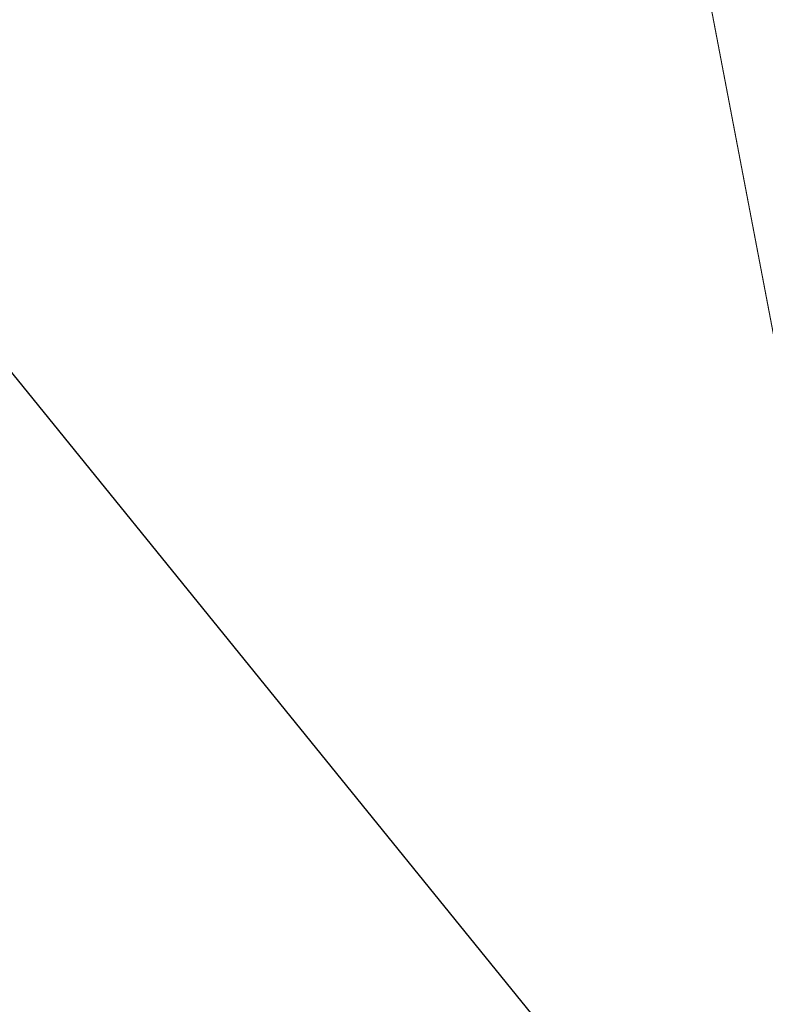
# Model space of a CAD drawing. Extents: x 3503739 to 3504470, y 5375172 to 5375561.
# Tile 72 of 121: x 3504137.382 to 3504137.587, y 5375384.769 to 5375385.039. Entities that reach past the tile are written whole.
import ezdxf

# ---------------------------------------------------------------- set-up
doc = ezdxf.new("R2010")
doc.units = 0
doc.header["$MEASUREMENT"] = 0
doc.layers.add('_4WP_KANCADT__', color=7, linetype='Continuous')
doc.layers.add('BHM_WA', color=7, linetype='Continuous')

msp = doc.modelspace()

# ---------------------------------------------------------------- linework, layer by layer
at = {"layer": '_4WP_KANCADT__', "color": 1, "linetype": 'Continuous', "lineweight": 25}
msp.add_line((3504138.619, 5375383.414), (3504137.33759, 5375384.9945), dxfattribs=at)
at = {"layer": 'BHM_WA', "color": 254, "linetype": 'Continuous', "lineweight": 13}
for points in [[(3504137.62946, 5375384.74023, 0), (3504137.40468, 5375385.91899, 0), (3504137.43749, 5375385.74692, 0), (3504140.04324, 5375387.32225, 0)], [(3504136.4507, 5375384.51545, 0), (3504136.60197, 5375384.5443, 0), (3504137.55962, 5375384.72692, 0), (3504137.56052, 5375384.72709, 0), (3504137.56144, 5375384.72726, 0), (3504137.56236, 5375384.72744, 0), (3504137.5633, 5375384.72762, 0), (3504137.56425, 5375384.7278, 0), (3504137.5652, 5375384.72798, 0), (3504137.56615, 5375384.72816, 0), (3504137.62946, 5375384.74023, 0), (3504137.62392, 5375384.7693, 0), (3504137.62383, 5375384.76978, 0), (3504137.62373, 5375384.77025, 0), (3504137.62365, 5375384.77073, 0), (3504137.62355, 5375384.7712, 0), (3504137.62347, 5375384.77167, 0), (3504137.62338, 5375384.77213, 0), (3504137.62329, 5375384.77259, 0), (3504137.40468, 5375385.91899, 0), (3504136.22592, 5375385.69421, 0), (3504137.40468, 5375385.91899, 0), (3504137.43749, 5375385.74692, 0)], [(3504136.22592, 5375385.69421, 0), (3504137.40468, 5375385.91899, 0), (3504137.62329, 5375384.77259, 0), (3504137.62338, 5375384.77213, 0), (3504137.62347, 5375384.77167, 0), (3504137.62355, 5375384.7712, 0), (3504137.62365, 5375384.77073, 0), (3504137.62373, 5375384.77025, 0), (3504137.62383, 5375384.76978, 0), (3504137.62392, 5375384.7693, 0), (3504137.62946, 5375384.74023, 0)], [(3504137.62946, 5375384.74023, 0), (3504137.40468, 5375385.91899, 0), (3504136.22592, 5375385.69421, 0)]]:
    msp.add_polyline3d(points, dxfattribs=at)

doc.saveas('drawing.dxf')
